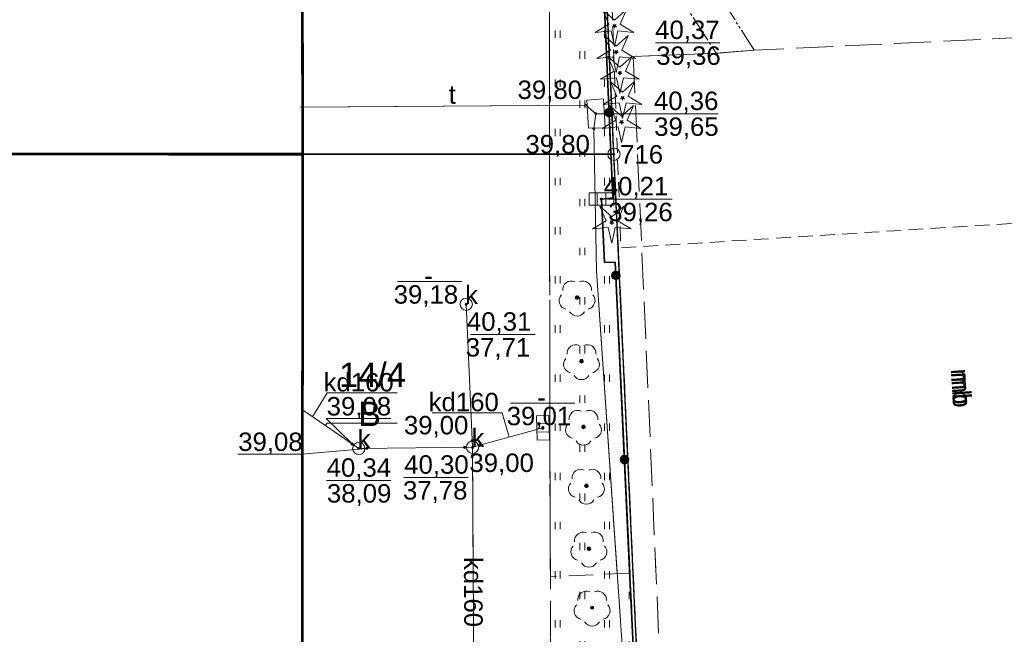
# Model space of a CAD drawing. Header units: millimetres. Extents: x 6503307 to 6504695, y 5886099 to 5887123.
# Tile 42 of 77: x 6504032 to 6504072, y 5886241 to 5886266. Entities that reach past the tile are written whole.
import ezdxf
from ezdxf.enums import TextEntityAlignment as Align

# ---------------------------------------------------------------- set-up
doc = ezdxf.new("R2010")
doc.units = ezdxf.units.MM
for name, pattern in [('2', [9, 6, -3]), ('BUUT04', [200000, 0, -100000, 0, -100000]), ('EGBU01', [2, 0.5, -0.5, 0.5, -0.5]), ('OTKC_A05', [1.5, 1, -0.5]), ('OTKJ_A05', [2, 1.5, -0.5]), ('OTKU_A05', [2, 1.5, -0.5]), ('OTZT_A05', [1.5, 1, -0.5])]:
    doc.linetypes.add(name, pattern=pattern)
for name, color, linetype, lineweight in [('Budynki EGiB', 18, 'Continuous', 0), ('Działki', 18, 'Continuous', 0), ('isa_V10520003E16E075_TUsr', 7, 'Continuous', 25), ('isa_V10520003E16E075_TUsr_19165818BF56C1D4', 5, 'OTKJ_A05', 25), ('Komunikacja (obszary)', 18, 'Continuous', 0), ('Ogrodzenia', 18, 'Continuous', 0), ('Punkty graniczne', 18, 'Continuous', 0), ('Punkty graniczne - numery', 7, 'Continuous', 0), ('Urządzenia towarzyszące (linie)', 18, 'Continuous', 0), ('Zagospodarowanie terenu (obszary)', 18, 'Continuous', 0)]:
    doc.layers.add(name, color=color, linetype=linetype, lineweight=lineweight)
for name, color, linetype, lineweight, true_color in [('Przewody kanalizacyjne', 7, 'Continuous', 0, 0x803300), ('Przewody telekomunikacyjne', 7, 'Continuous', 0, 0xff9100), ('Punkty o określonej wysokości', 7, 'Continuous', 0, 0x803300), ('Urządzenia towarzyszące (obszary)', 7, 'Continuous', 0, 0xff9100), ('Urządzenia związane z siecią (punkty)', 7, 'Continuous', 0, 0x803300), ('Użytki gruntowe', 7, 'Continuous', 0, 0x008000), ('Zagospodarowanie terenu (punkty)', 7, 'Continuous', 0, 0x008000)]:
    doc.layers.add(name, color=color, linetype=linetype, lineweight=lineweight, true_color=true_color)
doc.styles.add('DOMYSLNA_CZCIONKA', font='arial.ttf')

# ---------------------------------------------------------------- blocks, each defined once
blk = doc.blocks.new('OTZL_P05')
at = {"layer": 'isa_V10520003E16E075_TUsr', "true_color": 0x008000}
h = blk.add_hatch(color=96, dxfattribs=at)
h.dxf.hatch_style = 1
h.paths.add_polyline_path([(0.1, 0, 1), (-0.1, 0, 1)])
h.paths.add_polyline_path([(0.01, 0, 1), (-0.01, 0, 1)], flags=16)
at = {"color": 96, "linetype": 'Continuous', "lineweight": 18, "true_color": 0x008000}
blk.add_circle((0, 0), 0.01, dxfattribs=at)
for centre, start, end in [((-0.47, 0.647), 66, 186), ((0.47, 0.647), 354, 114), ((-0.761, -0.247), 138, 258), ((0.761, -0.247), 282, 42), ((0, -0.8), 210, 330)]:
    blk.add_arc(centre, 0.7, start, end, dxfattribs=at)
at = {"layer": 'isa_V10520003E16E075_TUsr', "color": 96, "true_color": 0x008000}
for points in [[(0.1, 0, 1), (-0.1, 0, 1)], [(0.01, 0, 1), (-0.01, 0, 1)]]:
    blk.add_lwpolyline(points, format="xyb", close=True, dxfattribs=at)
at = {"layer": 'isa_V10520003E16E075_TUsr_19165818BF56C1D4', "color": 96, "true_color": 0x008000}
blk.add_circle((0, 0), 0.1, dxfattribs=at)
blk = doc.blocks.new('OTZG_P05')
at = {"linetype": 'ByBlock', "lineweight": 18, "true_color": 0x008000}
blk.add_hatch(color=96, dxfattribs=at).paths.add_polyline_path([(-0.1, 0, 1), (0.1, 0, 1)])
at = {"color": 96, "lineweight": 18, "true_color": 0x008000}
blk.add_lwpolyline([(-0.974, 1.341), (0, 0.48), (0.974, 1.341), (0.457, 0.148), (1.576, -0.512), (0.282, -0.389), (0, -1.658), (-0.282, -0.389), (-1.576, -0.512), (-0.457, 0.148), (-0.974, 1.341)], dxfattribs=at)
blk.add_circle((0, 0), 0.1, dxfattribs=at)
blk = doc.blocks.new('SUKK_P05')
at = {"color": 36, "linetype": 'Continuous', "lineweight": 18, "true_color": 0x803300}
for p, q in [((-1, 0.5), (-1, -0.5)), ((1, 0.5), (-1, 0.5)), ((-0.35, 0.5), (-0.35, -0.5)), ((0.35, 0.5), (0.35, -0.5)), ((1, -0.5), (1, 0.5)), ((-1, -0.5), (1, -0.5))]:
    blk.add_line(p, q, dxfattribs=at)
blk = doc.blocks.new('SUKS_P05')
at = {"color": 36, "linetype": 'Continuous', "lineweight": 18, "true_color": 0x803300}
blk.add_circle((0, 0), 0.5, dxfattribs=at)
blk = doc.blocks.new('SUPS01_07')
at = {"lineweight": 18, "true_color": 0xff9100}
h = blk.add_hatch(color=30, dxfattribs=at)
h.dxf.hatch_style = 1
h.paths.add_polyline_path([(0.09, 0, 1), (-0.09, 0, 1)])
at = {"color": 18, "lineweight": 18, "true_color": 0x0a0909}
blk.add_circle((0, 0), 0.09, dxfattribs=at)
blk = doc.blocks.new('SUPS01_05')
at = {"lineweight": 18, "true_color": 0x803300}
h = blk.add_hatch(color=36, dxfattribs=at)
h.dxf.hatch_style = 1
h.paths.add_polyline_path([(-0.09, 0, 1), (0.09, 0, 1)])
at = {"color": 18, "lineweight": 18, "true_color": 0x0a0909}
blk.add_circle((0, 0), 0.09, dxfattribs=at)
blk = doc.blocks.new('OTOO_L05')
at = {"linetype": 'BUUT04', "lineweight": 18, "true_color": 0x000000}
h = blk.add_hatch(color=18, dxfattribs=at)
h.dxf.hatch_style = 1
h.paths.add_polyline_path([(-0.58, 0, 1), (0.58, 0, 1)])
at = {"color": 18, "true_color": 0x0a0909}
blk.add_circle((0, 0), 0.58, dxfattribs=at)
blk = doc.blocks.new('EGPG_PS05')
at = {"color": 18, "linetype": 'Continuous', "lineweight": 18, "true_color": 0x000000}
blk.add_circle((0, 0), 0.5, dxfattribs=at)

msp = doc.modelspace()

# ---------------------------------------------------------------- hatches: boundary and pattern name
at = {"layer": 'Zagospodarowanie terenu (obszary)'}
h = msp.add_hatch(dxfattribs=at)
h.set_pattern_fill('OTZT', color=0, scale=0.2, style=0, pattern_type=0)
h.set_pattern_definition([(90, (6504052.974, 5886222.027), (-2, 1e-16), [0.3, -1.7]), (90, (6504053.174, 5886222.027), (-2, 1e-16), [0.3, -1.7]), (90, (6504053.974, 5886220.877), (-2, 1e-16), [0.3, -1.7]), (90, (6504054.174, 5886220.877), (-2, 1e-16), [0.3, -1.7])])
h.paths.add_polyline_path([(6504054.87581, 5886225.09706), (6504054.89399, 5886224.65706), (6504054.96399, 5886222.47706), (6504052.89399, 5886222.37706), (6504052.87399, 5886220.87706), (6504057.98399, 5886221.57706), (6504058.04161, 5886221.58711), (6504057.87417, 5886225.09706), (6504056.41399, 5886255.74706), (6504055.98399, 5886255.73706), (6504055.85399, 5886258.31706), (6504056.32399, 5886258.36706), (6504054.87906, 5886291.65916), (6504054.65399, 5886297.17706), (6504054.37399, 5886296.94706), (6504053.71399, 5886296.97706), (6504053.74399, 5886280.93706), (6504053.74399, 5886260.87706), (6504053.75399, 5886248.40706), (6504053.78399, 5886241.71706), (6504053.78399, 5886234.91706), (6504053.83399, 5886233.72706), (6504054.07399, 5886232.78706), (6504054.58399, 5886232.15706)], flags=0)
h = msp.add_hatch(dxfattribs=at)
h.set_pattern_fill('OTZT', style=0)
h.set_pattern_definition([(90, (6504052.974, 5886222.027), (-2, 1e-16), [0.3, -1.7]), (90, (6504053.174, 5886222.027), (-2, 1e-16), [0.3, -1.7]), (90, (6504053.974, 5886220.877), (-2, 1e-16), [0.3, -1.7]), (90, (6504054.174, 5886220.877), (-2, 1e-16), [0.3, -1.7])])
h.paths.add_polyline_path([(6504056.32399, 5886258.36706), (6504055.00799, 5886288.68867), (6504053.72971, 5886288.57611), (6504053.74399, 5886280.93706), (6504053.74399, 5886260.87706), (6504053.75399, 5886248.40706), (6504053.77845, 5886242.95329), (6504057.0166, 5886243.09799), (6504056.41399, 5886255.74706), (6504055.98399, 5886255.73706), (6504055.85399, 5886258.31706)], flags=16)

# ---------------------------------------------------------------- linework, layer by layer
at = {"color": 5, "linetype": '2', "lineweight": 0, "ltscale": 0.1, "flags": 128}
msp.add_lwpolyline([(6504055.99399, 5886274.16706), (6504094.00399, 5886276.25706), (6504095.17399, 5886258.74706), (6504056.64399, 5886256.32706)], close=True, dxfattribs=at)
at = {"layer": 'Budynki EGiB', "color": 7, "linetype": 'Continuous', "lineweight": 53}
for p, q in [((6504043.70399, 5886260.13706), (6504043.6659, 5886287.68993)), ((6504038.26245, 5886260.14039), (6504043.70399, 5886260.13706)), ((6504043.70399, 5886260.13706), (6504038.26254, 5886260.13706)), ((6504043.69462, 5886242.50266), (6504043.70399, 5886260.13706))]:
    msp.add_line(p, q, dxfattribs=at)
at = {"layer": 'Budynki EGiB', "color": 7, "linetype": 'Continuous', "lineweight": 53, "flags": 128}
for points in [[(6503997.14399, 5886296.25706), (6503997.13399, 5886285.02706), (6503994.12399, 5886285.02706), (6503994.17399, 5886260.13706), (6504011.02399, 5886260.15706), (6504043.70399, 5886260.13706), (6504043.65396, 5886296.32137), (6503997.14399, 5886296.25706)], [(6504043.70399, 5886260.13706), (6503994.17399, 5886260.13706), (6503994.12399, 5886222.48706), (6504043.68399, 5886222.50706), (6504043.70399, 5886260.13706)]]:
    msp.add_lwpolyline(points, close=True, dxfattribs=at)
at = {"layer": 'Działki', "color": 7, "linetype": 'Continuous', "lineweight": 0}
for p, q in [((6504056.36399, 5886260.13706), (6504055.05726, 5886288.69301)), ((6504055.05726, 5886288.69301), (6504056.36399, 5886260.13706)), ((6504038.26254, 5886260.13706), (6504056.36399, 5886260.13706)), ((6504056.36399, 5886260.13706), (6504038.26254, 5886260.13706)), ((6504057.14515, 5886243.10374), (6504056.36399, 5886260.13706)), ((6504056.36399, 5886260.13706), (6504057.14515, 5886243.10374))]:
    msp.add_line(p, q, dxfattribs=at)
at = {"layer": 'Działki', "color": 0, "linetype": 'ByBlock', "lineweight": 25, "flags": 128}
msp.add_lwpolyline([(6503986.74399, 5886305.44706), (6503986.98399, 5886284.09706), (6503987.11399, 5886272.49706), (6503987.28399, 5886260.13706), (6504056.36399, 5886260.13706), (6504054.32399, 5886304.71706), (6503986.74399, 5886305.44706)], close=True, dxfattribs=at)
at = {"layer": 'Działki', "color": 0, "linetype": 'Continuous', "lineweight": 25, "flags": 128}
msp.add_lwpolyline([(6503987.28399, 5886260.13706), (6503987.91399, 5886215.62706), (6504001.87399, 5886215.36706), (6504027.23399, 5886215.45706), (6504058.21399, 5886219.79706), (6504056.36399, 5886260.13706), (6503987.28399, 5886260.13706)], close=True, dxfattribs=at)
at = {"layer": 'Komunikacja (obszary)', "color": 7, "linetype": 'OTKU_A05', "lineweight": 0}
for p, q in [((6504053.74399, 5886260.87706), (6504053.74399, 5886280.93706)), ((6504073.26399, 5886264.90706), (6504062.06399, 5886264.37706)), ((6504060.52399, 5886264.24706), (6504057.14981, 5886264.12399)), ((6504057.14981, 5886264.12399), (6504058.07079, 5886243.1451)), ((6504062.06399, 5886264.37706), (6504060.52399, 5886264.24706)), ((6504053.75399, 5886248.40706), (6504053.74399, 5886260.87706)), ((6504053.77845, 5886242.95329), (6504053.75399, 5886248.40706))]:
    msp.add_line(p, q, dxfattribs=at)
at = {"layer": 'Komunikacja (obszary)', "color": 7, "linetype": 'OTKU_A05', "lineweight": 0, "flags": 128}
for points in [[(6503994.12746, 5886225.09706), (6503994.17399, 5886260.13706), (6503994.12399, 5886285.02706), (6503994.12399, 5886296.25706), (6503997.14399, 5886296.25706), (6504043.65396, 5886296.32137), (6504043.70399, 5886260.13706), (6504043.68537, 5886225.09706), (6504043.68399, 5886222.50706), (6504052.89399, 5886222.37706), (6504054.96399, 5886222.47706), (6504054.89399, 5886224.65706), (6504054.87581, 5886225.09706), (6504054.58399, 5886232.15706), (6504054.07399, 5886232.78706), (6504053.83399, 5886233.72706), (6504053.78399, 5886234.91706), (6504053.78399, 5886241.71706), (6504053.75399, 5886248.40706), (6504053.74399, 5886260.87706), (6504053.74399, 5886280.93706), (6504053.71399, 5886296.97706), (6504054.37399, 5886296.94706), (6504054.39399, 5886304.58706), (6504045.43399, 5886304.72706), (6504032.59399, 5886304.84706), (6504032.58399, 5886304.26706), (6504030.57399, 5886304.24706), (6504030.54399, 5886304.86706), (6504021.86399, 5886304.92706), (6504021.84399, 5886304.34706), (6504019.64399, 5886304.36706), (6504019.63399, 5886304.96706), (6503999.72399, 5886305.24706), (6503987.13399, 5886305.30706), (6503987.08403, 5886300.9504), (6503987.32399, 5886300.97706), (6503987.38399, 5886298.53706), (6503986.81399, 5886298.55706), (6503986.84485, 5886296.46511), (6503986.84718, 5886296.30723), (6503986.89399, 5886296.30706), (6503988.94399, 5886296.29706), (6503989.03399, 5886266.70706), (6503989.08399, 5886243.58706), (6503989.11849, 5886225.09706), (6503989.12399, 5886222.14706), (6503989.56399, 5886220.51706), (6503990.18399, 5886219.57706), (6503991.15399, 5886218.58706), (6503992.20399, 5886217.91706), (6503992.22399, 5886217.27706), (6503992.22399, 5886215.74706), (6503992.23509, 5886215.56147), (6503993.62676, 5886215.55435), (6503993.83415, 5886215.55329), (6503995.42976, 5886215.54512), (6504001.12667, 5886215.51594), (6504004.36507, 5886215.49936), (6504004.64773, 5886215.49791), (6504004.80724, 5886215.4971), (6504004.99425, 5886215.49899), (6504005.16216, 5886215.50079), (6504005.30671, 5886215.50234), (6504005.47605, 5886215.50415), (6504005.62271, 5886215.50572), (6504005.73187, 5886215.50689), (6504005.87077, 5886215.50837), (6504006.27883, 5886215.51274), (6504006.56264, 5886215.51578), (6504006.82943, 5886215.51864), (6504007.09973, 5886215.52153), (6504007.36578, 5886215.52438), (6504007.63609, 5886215.52727), (6504007.90217, 5886215.53012), (6504008.01283, 5886215.5313), (6504008.27814, 5886215.53414), (6504008.54276, 5886215.53698), (6504008.63221, 5886215.53794), (6504009.94605, 5886215.552), (6504010.26397, 5886222.49358), (6503994.12399, 5886222.48706), (6503994.12746, 5886225.09706)], [(6504054.32399, 5886304.71706), (6504056.36399, 5886260.13706), (6504058.21399, 5886219.79706), (6504058.38399, 5886215.16706), (6504108.71399, 5886220.35706), (6504102.90399, 5886304.31706), (6504054.32399, 5886304.71706)], [(6504057.14981, 5886264.12399), (6504058.39999, 5886235.64606), (6504058.42604, 5886234.9215), (6504075.07432, 5886236.6205), (6504079.45159, 5886237.06721), (6504084.14999, 5886237.39106), (6504083.62506, 5886247.38408), (6504083.20399, 5886251.00706), (6504082.26399, 5886263.73706), (6504082.20112, 5886265.29002), (6504075.33399, 5886264.98706), (6504073.26399, 5886264.90706), (6504062.06399, 5886264.37706), (6504060.52399, 5886264.24706), (6504057.23399, 5886264.12706), (6504057.14981, 5886264.12399)]]:
    msp.add_lwpolyline(points, close=True, dxfattribs=at)
at = {"layer": 'Komunikacja (obszary)', "color": 18, "linetype": 'OTKC_A05', "lineweight": 18, "true_color": 0x000000, "flags": 128}
msp.add_lwpolyline([(6504060.52399, 5886264.24706), (6504062.06399, 5886264.37706), (6504059.44399, 5886268.51706), (6504058.63399, 5886286.94706), (6504057.21399, 5886286.92706), (6504058.08399, 5886268.03706), (6504060.52399, 5886264.24706)], close=True, dxfattribs=at)
at = {"layer": 'Komunikacja (obszary)', "color": 7, "linetype": 'OTKC_A05', "lineweight": 0, "ltscale": 0.1, "flags": 128}
msp.add_lwpolyline([(6504060.52399, 5886264.24706), (6504062.06399, 5886264.37706), (6504059.44399, 5886268.51706), (6504058.63399, 5886286.94706), (6504057.21399, 5886286.92706), (6504058.08399, 5886268.03706)], close=True, dxfattribs=at)
at = {"layer": 'Ogrodzenia', "color": 0, "linetype": 'Continuous', "lineweight": 35, "flags": 128}
msp.add_lwpolyline([(6504054.37863, 5886298.71706), (6504054.37399, 5886296.94706), (6504054.65399, 5886297.17706), (6504054.78399, 5886293.90706), (6504054.87906, 5886291.65916), (6504055.54399, 5886275.93706), (6504056.32399, 5886258.36706), (6504055.85399, 5886258.31706), (6504055.98399, 5886255.73706), (6504056.41399, 5886255.74706), (6504057.01399, 5886242.91706), (6504057.51399, 5886232.64706), (6504057.87417, 5886225.09706), (6504058.12299, 5886219.88106)], dxfattribs=at)
at = {"layer": 'Ogrodzenia', "color": 250, "linetype": 'Continuous', "lineweight": 30, "flags": 128}
msp.add_lwpolyline([(6504055.00471, 5886288.68838), (6504055.54399, 5886275.93706), (6504056.32399, 5886258.36706), (6504055.85399, 5886258.31706), (6504055.98399, 5886255.73706), (6504056.41399, 5886255.74706), (6504057.00556, 5886243.0975)], dxfattribs=at)
at = {"layer": 'Przewody kanalizacyjne', "color": 36, "linetype": 'Continuous', "lineweight": 18, "true_color": 0x803300, "flags": 128}
for points in [[(6504050.35399, 5886254.03706), (6504050.61399, 5886248.21706), (6504050.67399, 5886236.29706), (6504050.76399, 5886230.11706)], [(6504050.61399, 5886248.21706), (6504045.98399, 5886248.16706), (6504043.69399, 5886249.73706)], [(6504050.61399, 5886248.21706), (6504053.47399, 5886249.00706)]]:
    msp.add_lwpolyline(points, dxfattribs=at)
at = {"layer": 'Przewody kanalizacyjne', "color": 46, "linetype": 'Continuous', "lineweight": 0, "flags": 128}
msp.add_lwpolyline([(6504050.35399, 5886254.03706), (6504050.61399, 5886248.21706), (6504050.6412, 5886242.81309)], dxfattribs=at)
at = {"layer": 'Przewody kanalizacyjne', "color": 250, "linetype": 'Continuous', "lineweight": 0, "ltscale": 0.1, "flags": 128}
for points in [[(6504044.10638, 5886249.45433), (6504044.69561, 5886250.42865), (6504047.55032, 5886250.42865)], [(6504048.96608, 5886249.62402), (6504051.82078, 5886249.62402), (6504052.09632, 5886248.62652)]]:
    msp.add_lwpolyline(points, dxfattribs=at)
at = {"layer": 'Przewody kanalizacyjne', "color": 46, "linetype": 'Continuous', "lineweight": 0, "ltscale": 0.1, "flags": 128}
for points in [[(6504050.61399, 5886248.21706), (6504045.98399, 5886248.16706), (6504043.69399, 5886249.73706)], [(6504050.61399, 5886248.21706), (6504053.47399, 5886249.00706)]]:
    msp.add_lwpolyline(points, dxfattribs=at)
at = {"layer": 'Przewody kanalizacyjne', "color": 18, "linetype": 'Continuous', "lineweight": 0, "true_color": 0x000000, "flags": 128}
for points in [[(6504048.96608, 5886249.62402), (6504051.82078, 5886249.62402), (6504052.09632, 5886248.62652)], [(6504044.6243, 5886249.09925), (6504044.69561, 5886249.20327), (6504047.55032, 5886249.20327)]]:
    msp.add_lwpolyline(points, dxfattribs=at)
at = {"layer": 'Przewody telekomunikacyjne', "color": 30, "linetype": 'Continuous', "lineweight": 18, "true_color": 0xff9100, "flags": 128}
for points in [[(6504043.70399, 5886262.05706), (6504055.22399, 5886262.13706), (6504055.62399, 5886261.78706)], [(6504059.82399, 5886218.07706), (6504059.46399, 5886218.35706), (6504057.71399, 5886221.56706), (6504057.32399, 5886231.06706), (6504055.65399, 5886255.39706), (6504055.54399, 5886261.17706), (6504055.62399, 5886261.78706)]]:
    msp.add_lwpolyline(points, dxfattribs=at)
at = {"layer": 'Przewody telekomunikacyjne', "color": 30, "linetype": 'Continuous', "lineweight": 0, "ltscale": 0.1, "flags": 128}
msp.add_lwpolyline([(6504043.70399, 5886262.05706), (6504055.22399, 5886262.13706), (6504055.62399, 5886261.78706)], dxfattribs=at)
at = {"layer": 'Przewody telekomunikacyjne', "color": 30, "linetype": 'Continuous', "lineweight": 0, "flags": 128}
msp.add_lwpolyline([(6504056.49978, 5886243.0749), (6504055.65399, 5886255.39706), (6504055.54399, 5886261.17706), (6504055.62399, 5886261.78706)], dxfattribs=at)
at = {"layer": 'Punkty graniczne - numery'}
msp.add_point((6504056.36399, 5886260.13706), dxfattribs=at)
at = {"layer": 'Punkty graniczne - numery', "ltscale": 0.1}
msp.add_point((6504056.36399, 5886260.13706), dxfattribs=at)
at = {"layer": 'Punkty o określonej wysokości', "color": 36, "linetype": 'Continuous', "lineweight": 0, "true_color": 0x803300, "flags": 128}
for points in [[(6504058.05077, 5886264.67885), (6504060.6727, 5886264.67885)], [(6504056.10399, 5886258.31706), (6504058.72592, 5886258.31706)], [(6504052.14998, 5886250.01302), (6504054.77191, 5886250.01302)], [(6504047.81529, 5886246.98885), (6504050.43722, 5886246.98885)]]:
    msp.add_lwpolyline(points, dxfattribs=at)
at = {"layer": 'Punkty o określonej wysokości', "color": 46, "linetype": 'Continuous', "lineweight": 0, "ltscale": 0.1, "flags": 128}
for points in [[(6504058.05077, 5886264.67885), (6504060.6727, 5886264.67885)], [(6504056.10399, 5886258.31706), (6504058.72592, 5886258.31706)], [(6504047.55584, 5886254.96098), (6504050.17777, 5886254.96098)], [(6504050.53077, 5886252.80885), (6504053.1527, 5886252.80885)], [(6504052.14998, 5886250.01302), (6504054.77191, 5886250.01302)], [(6504045.71454, 5886248.35213), (6504044.66577, 5886249.38385), (6504047.2877, 5886249.38385)], [(6504041.06769, 5886247.94031), (6504043.68962, 5886247.94031), (6504046.31155, 5886248.1706)], [(6504044.67303, 5886246.86563), (6504047.29496, 5886246.86563)], [(6504047.81529, 5886246.98885), (6504050.43722, 5886246.98885)]]:
    msp.add_lwpolyline(points, dxfattribs=at)
at = {"layer": 'Punkty o określonej wysokości', "color": 30, "linetype": 'Continuous', "lineweight": 0, "true_color": 0xff9100, "flags": 128}
for points in [[(6504055.62468, 5886261.78857), (6504057.98441, 5886261.78857), (6504060.60634, 5886261.78857)], [(6504057.98441, 5886261.78857), (6504060.60634, 5886261.78857)]]:
    msp.add_lwpolyline(points, dxfattribs=at)
at = {"layer": 'Punkty o określonej wysokości', "color": 30, "linetype": 'Continuous', "lineweight": 0, "ltscale": 0.1, "flags": 128}
for points in [[(6504055.62468, 5886261.78857), (6504057.98441, 5886261.78857), (6504060.60634, 5886261.78857)], [(6504057.98441, 5886261.78857), (6504060.60634, 5886261.78857)]]:
    msp.add_lwpolyline(points, dxfattribs=at)
at = {"layer": 'Urządzenia towarzyszące (linie)', "color": 18, "linetype": 'Continuous', "lineweight": 18, "true_color": 0x000000, "flags": 128}
for points in [[(6504055.22399, 5886262.13706), (6504043.60399, 5886262.05706)], [(6504055.54399, 5886261.17706), (6504055.65399, 5886255.39706), (6504057.32399, 5886231.06706), (6504057.71399, 5886221.56706), (6504059.46399, 5886218.35706)]]:
    msp.add_lwpolyline(points, dxfattribs=at)
at = {"layer": 'Urządzenia towarzyszące (linie)', "color": 250, "linetype": 'Continuous', "lineweight": 0, "ltscale": 0.1, "flags": 128}
msp.add_lwpolyline([(6504055.22399, 5886262.13706), (6504043.60399, 5886262.05706)], dxfattribs=at)
at = {"layer": 'Urządzenia towarzyszące (linie)', "color": 250, "linetype": 'Continuous', "lineweight": 0, "flags": 128}
msp.add_lwpolyline([(6504055.54399, 5886261.17706), (6504055.65399, 5886255.39706), (6504056.49978, 5886243.0749)], dxfattribs=at)
at = {"layer": 'Urządzenia towarzyszące (obszary)', "color": 30, "linetype": 'Continuous', "lineweight": 18, "true_color": 0xff9100, "flags": 128}
msp.add_lwpolyline([(6504055.25399, 5886262.34706), (6504055.32399, 5886261.19706), (6504056.00399, 5886261.21706), (6504055.93399, 5886262.39706), (6504055.25399, 5886262.34706)], close=True, dxfattribs=at)
at = {"layer": 'Urządzenia towarzyszące (obszary)', "color": 30, "linetype": 'Continuous', "lineweight": 13, "ltscale": 0.1, "flags": 128}
msp.add_lwpolyline([(6504055.25399, 5886262.34706), (6504055.32399, 5886261.19706), (6504056.00399, 5886261.21706), (6504055.93399, 5886262.39706)], close=True, dxfattribs=at)
at = {"layer": 'Użytki gruntowe', "color": 96, "linetype": 'EGBU01', "lineweight": 0}
for p, q in [((6504056.36399, 5886260.13706), (6504055.05726, 5886288.69301)), ((6504055.05726, 5886288.69301), (6504056.36399, 5886260.13706)), ((6504056.36399, 5886260.13706), (6504038.26254, 5886260.13706)), ((6504038.26254, 5886260.13706), (6504056.36399, 5886260.13706)), ((6504057.14515, 5886243.10374), (6504056.36399, 5886260.13706)), ((6504056.36399, 5886260.13706), (6504057.14515, 5886243.10374))]:
    msp.add_line(p, q, dxfattribs=at)
at = {"layer": 'Użytki gruntowe', "color": 96, "linetype": 'EGBU01', "lineweight": 18, "true_color": 0x008000, "flags": 128}
for points in [[(6503986.74399, 5886305.44706), (6503986.98399, 5886284.09706), (6503987.11399, 5886272.49706), (6503987.28399, 5886260.13706), (6504056.36399, 5886260.13706), (6504054.32399, 5886304.71706), (6503990.46399, 5886305.40706), (6503986.74399, 5886305.44706)], [(6504054.32399, 5886304.71706), (6504056.36399, 5886260.13706), (6504058.21399, 5886219.79706), (6504058.38399, 5886215.16706), (6504108.71399, 5886220.35706), (6504102.90399, 5886304.31706), (6504054.32399, 5886304.71706)], [(6503987.28399, 5886260.13706), (6503987.91399, 5886215.62706), (6504001.87399, 5886215.36706), (6504027.23399, 5886215.45706), (6504058.21399, 5886219.79706), (6504056.36399, 5886260.13706), (6503987.28399, 5886260.13706)]]:
    msp.add_lwpolyline(points, close=True, dxfattribs=at)
at = {"layer": 'Zagospodarowanie terenu (obszary)', "color": 0, "linetype": 'OTZT_A05', "lineweight": 18, "flags": 128}
msp.add_lwpolyline([(6504054.87581, 5886225.09706), (6504054.89399, 5886224.65706), (6504054.96399, 5886222.47706), (6504052.89399, 5886222.37706), (6504052.87399, 5886220.87706), (6504057.98399, 5886221.57706), (6504058.04161, 5886221.58711), (6504057.87417, 5886225.09706), (6504056.41399, 5886255.74706), (6504055.98399, 5886255.73706), (6504055.85399, 5886258.31706), (6504056.32399, 5886258.36706), (6504054.87906, 5886291.65916), (6504054.65399, 5886297.17706), (6504054.37399, 5886296.94706), (6504053.71399, 5886296.97706), (6504053.74399, 5886280.93706), (6504053.74399, 5886260.87706), (6504053.75399, 5886248.40706), (6504053.78399, 5886241.71706), (6504053.78399, 5886234.91706), (6504053.83399, 5886233.72706), (6504054.07399, 5886232.78706), (6504054.58399, 5886232.15706), (6504054.87581, 5886225.09706)], close=True, dxfattribs=at)
at = {"layer": 'Zagospodarowanie terenu (obszary)', "color": 250, "linetype": 'OTZT_A05', "lineweight": 13, "flags": 128}
msp.add_lwpolyline([(6504056.32399, 5886258.36706), (6504055.00799, 5886288.68867), (6504053.72971, 5886288.57611), (6504053.74399, 5886280.93706), (6504053.74399, 5886260.87706), (6504053.75399, 5886248.40706), (6504053.77845, 5886242.95329), (6504057.0166, 5886243.09799), (6504056.41399, 5886255.74706), (6504055.98399, 5886255.73706), (6504055.85399, 5886258.31706)], close=True, dxfattribs=at)

# ---------------------------------------------------------------- block references
at = {"layer": 'Ogrodzenia', "color": 18, "true_color": 0x000000, "yscale": 0.3, "zscale": 0.3}
for p, xscale, rotation in [((6504056.16973, 5886261.84195), 0.2999999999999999, 272.5419114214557), ((6504056.43902, 5886255.212), 0.3, 272.6775089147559), ((6504056.78937, 5886247.72018), 0.3, 272.6775089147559)]:
    msp.add_blockref('OTOO_L05', p, dxfattribs=dict(at, xscale=xscale, rotation=rotation))
at = {"layer": 'Ogrodzenia', "color": 250, "ltscale": 0.1, "xscale": 0.03, "yscale": 0.03, "zscale": 0.03}
for p, rotation in [((6504056.16973, 5886261.84195), 272.5419114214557), ((6504056.43902, 5886255.212), 272.6775089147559), ((6504056.78937, 5886247.72018), 272.6775089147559)]:
    msp.add_blockref('OTOO_L05', p, dxfattribs=dict(at, rotation=rotation))
at = {"layer": 'Punkty graniczne', "color": 18, "true_color": 0x000000, "xscale": 0.5, "yscale": 0.5, "zscale": 0.5}
msp.add_blockref('EGPG_PS05', (6504056.36399, 5886260.13706), dxfattribs=at)
at = {"layer": 'Punkty graniczne', "color": 250, "ltscale": 0.1, "xscale": 0.05, "yscale": 0.05, "zscale": 0.05}
msp.add_blockref('EGPG_PS05', (6504056.36399, 5886260.13706), dxfattribs=at)
at = {"layer": 'Punkty o określonej wysokości', "color": 30, "true_color": 0xff9100, "xscale": 0.5, "yscale": 0.5, "zscale": 0.5}
for p in [(6504055.22399, 5886262.13706), (6504055.62468, 5886261.78857), (6504055.54399, 5886261.17706)]:
    msp.add_blockref('SUPS01_07', p, dxfattribs=at)
at = {"layer": 'Punkty o określonej wysokości', "color": 30, "ltscale": 0.1, "xscale": 0.05, "yscale": 0.05, "zscale": 0.05}
for p in [(6504055.22399, 5886262.13706), (6504055.62468, 5886261.78857), (6504055.54399, 5886261.17706)]:
    msp.add_blockref('SUPS01_07', p, dxfattribs=at)
at = {"layer": 'Punkty o określonej wysokości', "color": 36, "true_color": 0x803300, "xscale": 0.5, "yscale": 0.5, "zscale": 0.5}
for p in [(6504055.85399, 5886258.31706), (6504050.35399, 5886254.03706), (6504050.35455, 5886254.02463), (6504053.46094, 5886249.00346), (6504053.47399, 5886249.00706), (6504050.60186, 5886248.48864), (6504045.71454, 5886248.35213), (6504045.98399, 5886248.16706), (6504046.31155, 5886248.1706), (6504050.29051, 5886248.21357), (6504050.61399, 5886248.21706), (6504050.89856, 5886248.29567), (6504050.61567, 5886247.88462)]:
    msp.add_blockref('SUPS01_05', p, dxfattribs=at)
at = {"layer": 'Punkty o określonej wysokości', "color": 46, "ltscale": 0.1, "xscale": 0.05, "yscale": 0.05, "zscale": 0.05}
for p in [(6504055.85399, 5886258.31706), (6504050.35399, 5886254.03706), (6504050.35455, 5886254.02463), (6504053.46094, 5886249.00346), (6504053.47399, 5886249.00706), (6504050.60186, 5886248.48864), (6504045.71454, 5886248.35213), (6504045.98399, 5886248.16706), (6504046.31155, 5886248.1706), (6504050.29051, 5886248.21357), (6504050.61399, 5886248.21706), (6504050.89856, 5886248.29567), (6504050.61567, 5886247.88462)]:
    msp.add_blockref('SUPS01_05', p, dxfattribs=at)
at = {"layer": 'Urządzenia związane z siecią (punkty)', "color": 36, "true_color": 0x803300, "xscale": 0.5, "yscale": 0.5, "zscale": 0.5}
for name, p in [('SUKK_P05', (6504055.85399, 5886258.31706)), ('SUKS_P05', (6504050.35399, 5886254.03706)), ('SUKS_P05', (6504045.98399, 5886248.16706)), ('SUKS_P05', (6504050.61399, 5886248.21706))]:
    msp.add_blockref(name, p, dxfattribs=at)
at = {"layer": 'Urządzenia związane z siecią (punkty)', "color": 46, "ltscale": 0.1, "xscale": 0.05, "yscale": 0.05, "zscale": 0.05}
for name, p in [('SUKK_P05', (6504055.85399, 5886258.31706)), ('SUKS_P05', (6504050.35399, 5886254.03706)), ('SUKS_P05', (6504045.98399, 5886248.16706)), ('SUKS_P05', (6504050.61399, 5886248.21706))]:
    msp.add_blockref(name, p, dxfattribs=at)
at = {"layer": 'Urządzenia związane z siecią (punkty)', "color": 36, "true_color": 0x803300, "xscale": 0.5, "yscale": 0.5, "zscale": 0.5, "rotation": 271.54}
msp.add_blockref('SUKK_P05', (6504053.47399, 5886249.00706), dxfattribs=at)
at = {"layer": 'Urządzenia związane z siecią (punkty)', "color": 46, "ltscale": 0.1, "xscale": 0.05, "yscale": 0.05, "zscale": 0.05, "rotation": 271.54}
msp.add_blockref('SUKK_P05', (6504053.47399, 5886249.00706), dxfattribs=at)
at = {"layer": 'Zagospodarowanie terenu (punkty)', "color": 96, "true_color": 0x008000, "xscale": 0.5, "yscale": 0.5, "zscale": 0.5}
for name, p in [('OTZG_P05', (6504056.384, 5886265.35706)), ('OTZG_P05', (6504056.454, 5886264.29706)), ('OTZG_P05', (6504056.604, 5886263.44706)), ('OTZG_P05', (6504056.714, 5886262.42706)), ('OTZG_P05', (6504056.674, 5886261.44706)), ('OTZG_P05', (6504056.274, 5886257.35706)), ('OTZL_P05', (6504054.864, 5886254.30706)), ('OTZL_P05', (6504055.044, 5886251.71706)), ('OTZL_P05', (6504055.124, 5886249.04706)), ('OTZL_P05', (6504055.244, 5886246.64706)), ('OTZL_P05', (6504055.344, 5886244.08706)), ('OTZL_P05', (6504055.474, 5886241.68706))]:
    msp.add_blockref(name, p, dxfattribs=at)
at = {"layer": 'Zagospodarowanie terenu (punkty)', "color": 96, "ltscale": 0.1, "xscale": 0.05, "yscale": 0.05, "zscale": 0.05}
for name, p in [('OTZG_P05', (6504056.384, 5886265.35706)), ('OTZG_P05', (6504056.454, 5886264.29706)), ('OTZG_P05', (6504056.604, 5886263.44706)), ('OTZG_P05', (6504056.714, 5886262.42706)), ('OTZG_P05', (6504056.674, 5886261.44706)), ('OTZG_P05', (6504056.274, 5886257.35706)), ('OTZL_P05', (6504054.864, 5886254.30706)), ('OTZL_P05', (6504055.044, 5886251.71706)), ('OTZL_P05', (6504055.124, 5886249.04706)), ('OTZL_P05', (6504055.244, 5886246.64706)), ('OTZL_P05', (6504055.344, 5886244.08706))]:
    msp.add_blockref(name, p, dxfattribs=at)

# ---------------------------------------------------------------- texts
at = {"layer": 'Działki', "color": 7, "lineweight": 0, "style": 'DOMYSLNA_CZCIONKA'}
msp.add_text('14/4', height=1, dxfattribs=at).set_placement((6504046.54288, 5886251.16321), align=Align.MIDDLE_CENTER)
msp.add_text('14/4', height=1, dxfattribs=at).set_placement((6504046.54288, 5886251.16321), align=Align.MIDDLE_CENTER)
at = {"layer": 'Komunikacja (obszary)', "color": 7, "lineweight": 0, "style": 'DOMYSLNA_CZCIONKA'}
msp.add_text('mb', height=0.75, rotation=273.697581, dxfattribs=at).set_placement((6504070.47975, 5886250.69074), align=Align.MIDDLE_CENTER)
at = {"layer": 'Komunikacja (obszary)', "color": 18, "true_color": 0x0a0909, "style": 'DOMYSLNA_CZCIONKA'}
msp.add_text('mb', height=0.75, rotation=273.697581, dxfattribs=at).set_placement((6504070.48821, 5886250.55974), align=Align.MIDDLE_CENTER)
at = {"layer": 'Przewody kanalizacyjne', "color": 46, "lineweight": 0, "style": 'DOMYSLNA_CZCIONKA'}
for p in [(6504045.98284, 5886250.86157), (6504050.25331, 5886250.05695)]:
    msp.add_text('kd160', height=0.75, dxfattribs=at).set_placement(p, align=Align.MIDDLE_CENTER)
msp.add_text('kd160', height=0.75, rotation=270.288399, dxfattribs=at).set_placement((6504050.64364, 5886242.32665), align=Align.MIDDLE_CENTER)
at = {"layer": 'Przewody telekomunikacyjne', "color": 30, "lineweight": 0, "style": 'DOMYSLNA_CZCIONKA'}
msp.add_text('t', height=0.75, rotation=0.397881, dxfattribs=at).set_placement((6504049.78409, 5886262.56944), align=Align.MIDDLE_CENTER)
at = {"layer": 'Przewody telekomunikacyjne', "color": 30, "true_color": 0xff9100, "style": 'DOMYSLNA_CZCIONKA'}
msp.add_text('t', height=0.75, rotation=0.397881, dxfattribs=at).set_placement((6504049.78791, 5886262.56946), align=Align.MIDDLE_CENTER)
at = {"layer": 'Punkty graniczne - numery', "color": 96, "true_color": 0x008000, "style": 'DOMYSLNA_CZCIONKA'}
msp.add_text('716', height=0.75, dxfattribs=at).set_placement((6504057.48806, 5886260.13706), align=Align.MIDDLE_CENTER)
at = {"layer": 'Punkty o określonej wysokości', "color": 46, "style": 'DOMYSLNA_CZCIONKA'}
for s, p in [('40,37', (6504059.34986, 5886265.20457)), ('39,36', (6504059.39417, 5886264.15314)), ('40,21', (6504057.26136, 5886258.84278)), ('39,26', (6504057.44149, 5886257.79135)), ('39,18', (6504048.71618, 5886254.43526)), ('-', (6504048.81934, 5886255.19483)), ('40,31', (6504051.69404, 5886253.33457)), ('37,71', (6504051.6468, 5886252.28314)), ('39,08', (6504045.99146, 5886249.88457)), ('-', (6504053.41347, 5886250.24688)), ('39,01', (6504053.31325, 5886249.48731)), ('39,00', (6504049.13177, 5886249.11613)), ('39,08', (6504042.39337, 5886248.44103)), ('40,34', (6504045.98983, 5886247.39135)), ('40,30', (6504049.1439, 5886247.51457)), ('39,00', (6504051.7959, 5886247.58608)), ('37,78', (6504049.09373, 5886246.46314)), ('38,09', (6504046.00164, 5886246.33991))]:
    msp.add_text(s, height=0.75, dxfattribs=at).set_placement(p, align=Align.MIDDLE_CENTER)
at = {"layer": 'Punkty o określonej wysokości', "color": 30, "style": 'DOMYSLNA_CZCIONKA'}
for s, p in [('39,80', (6504053.7539, 5886262.76455)), ('40,36', (6504059.30122, 5886262.31428)), ('39,65', (6504059.3101, 5886261.26285)), ('39,80', (6504054.0739, 5886260.54957))]:
    msp.add_text(s, height=0.75, dxfattribs=at).set_placement(p, align=Align.MIDDLE_CENTER)
at = {"layer": 'Urządzenia związane z siecią (punkty)', "color": 46, "style": 'DOMYSLNA_CZCIONKA'}
for p in [(6504050.57365, 5886254.41913), (6504046.20365, 5886248.54913), (6504050.83365, 5886248.59913)]:
    msp.add_text('k', height=0.75, dxfattribs=at).set_placement(p, align=Align.MIDDLE_CENTER)
at = {"layer": 'Użytki gruntowe', "color": 96, "lineweight": 0, "style": 'DOMYSLNA_CZCIONKA'}
msp.add_text('B', height=1, dxfattribs=at).set_placement((6504046.42378, 5886249.57522), align=Align.MIDDLE_CENTER)
msp.add_text('B', height=1, dxfattribs=at).set_placement((6504046.42378, 5886249.57522), align=Align.MIDDLE_CENTER)

doc.saveas('drawing.dxf')
